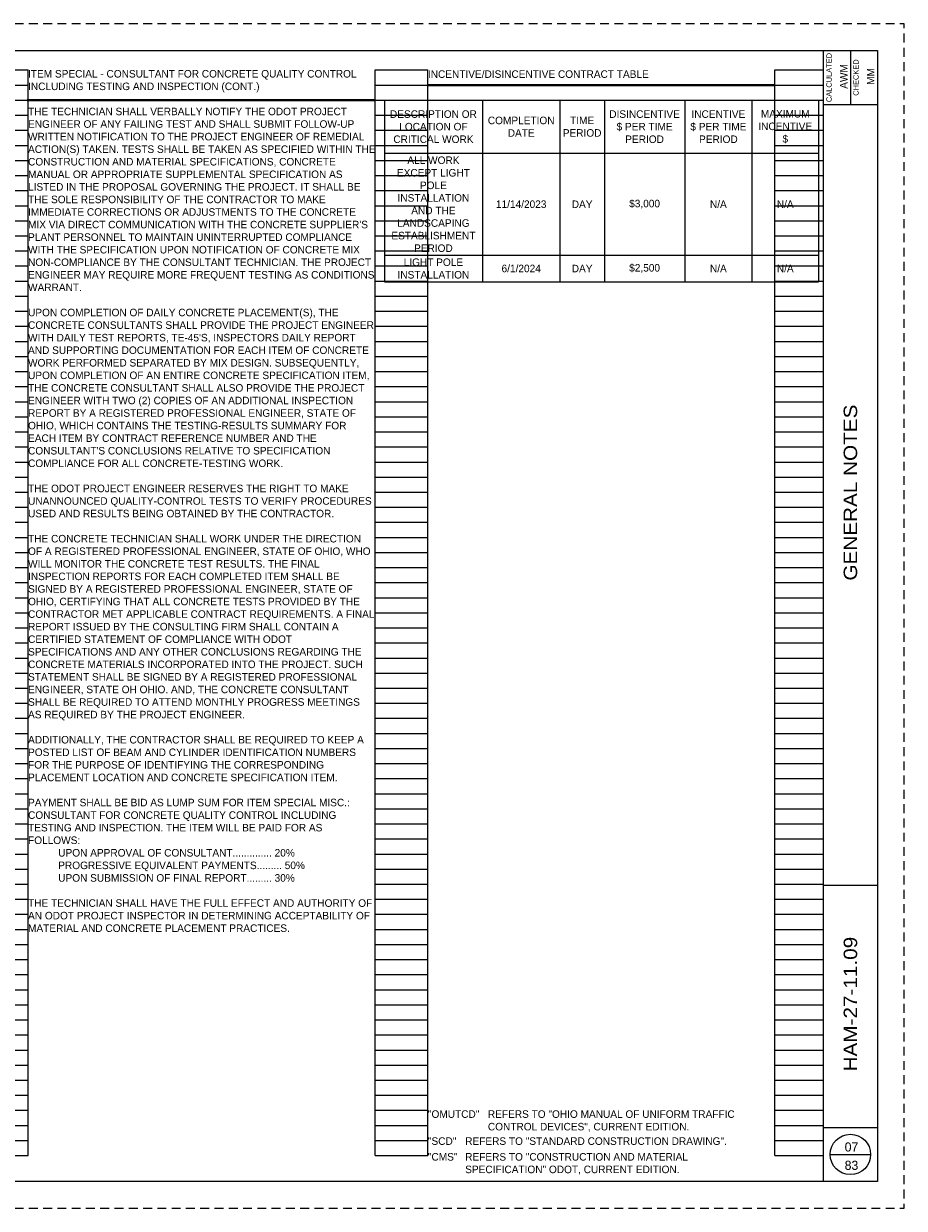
# Paper-space layout '113851GN002' of a CAD drawing. Header units: feet. Extents: x 0 to 34, y 0 to 22.
# Tile 2 of 2: x 17.7 to 34, y 0 to 22. Entities that reach past the tile are written whole.
import ezdxf
from ezdxf.enums import TextEntityAlignment as Align

# ---------------------------------------------------------------- set-up
doc = ezdxf.new("R2010")
doc.units = ezdxf.units.FT
doc.header["$MEASUREMENT"] = 0
doc.linetypes.add('OhDOT_USTN3', pattern=[0.22, 0.165, -0.055])
doc.layers.add('0_Mview', color=7, linetype='Continuous', plot=False)
for name, color, linetype in [('SH_Border', 7, 'Continuous'), ('SH_Cut_Line', 7, 'OhDOT_USTN3'), ('SH_Data', 7, 'Continuous'), ('SH_Text', 7, 'Continuous')]:
    doc.layers.add(name, color=color, linetype=linetype)
doc.styles.add('Font 70-Main Title', font='txt', dxfattribs={"width": 1.15, "height": 0.25})
doc.styles.add('Slanted-Normal', font='font31.shx', dxfattribs={"height": 0.14})
doc.styles.add('Straight-Normal', font='font30.shx', dxfattribs={"height": 0.14})
doc.styles.add('Straight-Sub Title', font='font30.shx', dxfattribs={"height": 0.17})
doc.styles.add('Style-font31', font='font31.shx')

# ---------------------------------------------------------------- blocks, each defined once
blk = doc.blocks.new('BLKWO')
at = {"layer": 'SH_Border', "color": 7, "linetype": 'Continuous'}
for p, q in [((32.5, 0.5), (32.5, 21.5)), ((33, 21.5), (33, 20.5)), ((32.5, 20.5), (33.5, 20.5)), ((32.5, 6), (33.5, 6)), ((32.5, 1.5), (33.5, 1.5))]:
    blk.add_line(p, q, dxfattribs=at)
at = {"layer": 'SH_Border', "color": 7, "linetype": 'Continuous', "flags": 128}
blk.add_lwpolyline([(2, 21.5), (33.5, 21.5), (33.5, 0.5), (2, 0.5), (2, 21.5)], close=True, dxfattribs=at)
at = {"layer": 'SH_Cut_Line', "color": 7, "linetype": 'OhDOT_USTN3', "flags": 128}
blk.add_lwpolyline([(0, 0), (34, 0), (34, 22), (0, 22), (0, 0)], close=True, dxfattribs=at)
at = {"layer": 'SH_Data', "color": 7, "linetype": 'Continuous'}
blk.add_line((32.625, 1), (33.375, 1), dxfattribs=at)
blk.add_circle((33, 1), 0.375, dxfattribs=at)
at = {"layer": 'SH_Data', "color": 7, "linetype": 'Continuous', "style": 'Straight-Normal'}
for s, p in [('CALCULATED', (32.553, 21)), ('CHECKED', (33.053, 21))]:
    blk.add_text(s, height=0.1, rotation=90, dxfattribs=at).set_placement(p, align=Align.TOP_CENTER)
at = {"layer": 'SH_Data', "style": 'Straight-Normal'}
for tag, p in [('CALCULATED', (32.989, 21.02)), ('CHECKED', (33.489, 21.02))]:
    blk.add_attdef(tag, text='', height=0.14, rotation=90, dxfattribs=at).set_placement(p, align=Align.BOTTOM_CENTER)
at = {"layer": 'SH_Data', "style": 'Font 70-Main Title', "width": 1.15}
for tag, p in [('TITLEAREA2M', (33, 13.292)), ('TITLEAREA1', (33, 3.792))]:
    blk.add_attdef(tag, text='', height=0.25, rotation=90, dxfattribs=at).set_placement(p, align=Align.MIDDLE_CENTER)
at = {"layer": 'SH_Data', "style": 'Straight-Sub Title'}
for tag, p in [('SHEETNO', (33.02, 1.003)), ('SHEETTOTAL', (33.02, 0.663))]:
    blk.add_attdef(tag, text='', height=0.17, dxfattribs=at).set_placement(p, align=Align.BOTTOM_CENTER)
blk = doc.blocks.new('4COL')
at = {"layer": 'Defpoints', "color": 3, "linetype": 'Continuous'}
for p, q in [((2, 0.98), (2, 21.14)), ((2, 21.14), (2.9, 21.14)), ((2.9, 0.98), (2.9, 21.14)), ((9.34, 0.98), (9.34, 21.14)), ((9.34, 21.14), (10.32, 21.14)), ((10.32, 0.98), (10.32, 21.14)), ((16.76, 0.98), (16.76, 21.14)), ((16.76, 21.14), (17.74, 21.14)), ((17.74, 0.98), (17.74, 21.14)), ((24.18, 0.98), (24.18, 21.14)), ((24.18, 21.14), (25.16, 21.14)), ((25.16, 0.98), (25.16, 21.14)), ((31.6, 0.98), (31.6, 21.14)), ((31.6, 21.14), (32.5, 21.14)), ((32.5, 0.98), (32.5, 21.14)), ((2, 20.86), (2.9, 20.86)), ((9.34, 20.86), (10.32, 20.86)), ((16.76, 20.86), (17.74, 20.86)), ((24.18, 20.86), (25.16, 20.86)), ((31.6, 20.86), (32.5, 20.86)), ((2, 20.58), (2.9, 20.58)), ((9.34, 20.58), (10.32, 20.58)), ((16.76, 20.58), (17.74, 20.58)), ((24.18, 20.58), (25.16, 20.58)), ((31.6, 20.58), (32.5, 20.58)), ((2, 20.3), (2.9, 20.3)), ((9.34, 20.3), (10.32, 20.3)), ((16.76, 20.3), (17.74, 20.3)), ((24.18, 20.3), (25.16, 20.3)), ((31.6, 20.3), (32.5, 20.3)), ((2, 20.02), (2.9, 20.02)), ((9.34, 20.02), (10.32, 20.02)), ((16.76, 20.02), (17.74, 20.02)), ((24.18, 20.02), (25.16, 20.02)), ((31.6, 20.02), (32.5, 20.02)), ((2, 19.74), (2.9, 19.74)), ((9.34, 19.74), (10.32, 19.74)), ((16.76, 19.74), (17.74, 19.74)), ((24.18, 19.74), (25.16, 19.74)), ((31.6, 19.74), (32.5, 19.74)), ((2, 19.46), (2.9, 19.46)), ((9.34, 19.46), (10.32, 19.46)), ((16.76, 19.46), (17.74, 19.46)), ((24.18, 19.46), (25.16, 19.46)), ((31.6, 19.46), (32.5, 19.46)), ((2, 19.18), (2.9, 19.18)), ((9.34, 19.18), (10.32, 19.18)), ((16.76, 19.18), (17.74, 19.18)), ((24.18, 19.18), (25.16, 19.18)), ((31.6, 19.18), (32.5, 19.18)), ((2, 18.9), (2.9, 18.9)), ((9.34, 18.9), (10.32, 18.9)), ((16.76, 18.9), (17.74, 18.9)), ((24.18, 18.9), (25.16, 18.9)), ((31.6, 18.9), (32.5, 18.9)), ((2, 18.62), (2.9, 18.62)), ((9.34, 18.62), (10.32, 18.62)), ((16.76, 18.62), (17.74, 18.62)), ((24.18, 18.62), (25.16, 18.62)), ((31.6, 18.62), (32.5, 18.62)), ((2, 18.34), (2.9, 18.34)), ((9.34, 18.34), (10.32, 18.34)), ((16.76, 18.34), (17.74, 18.34)), ((24.18, 18.34), (25.16, 18.34)), ((31.6, 18.34), (32.5, 18.34)), ((2, 18.06), (2.9, 18.06)), ((9.34, 18.06), (10.32, 18.06)), ((16.76, 18.06), (17.74, 18.06)), ((24.18, 18.06), (25.16, 18.06)), ((31.6, 18.06), (32.5, 18.06)), ((2, 17.78), (2.9, 17.78)), ((9.34, 17.78), (10.32, 17.78)), ((16.76, 17.78), (17.74, 17.78)), ((24.18, 17.78), (25.16, 17.78)), ((31.6, 17.78), (32.5, 17.78)), ((2, 17.5), (2.9, 17.5)), ((9.34, 17.5), (10.32, 17.5)), ((16.76, 17.5), (17.74, 17.5)), ((24.18, 17.5), (25.16, 17.5)), ((31.6, 17.5), (32.5, 17.5)), ((2, 17.22), (2.9, 17.22)), ((9.34, 17.22), (10.32, 17.22)), ((16.76, 17.22), (17.74, 17.22)), ((24.18, 17.22), (25.16, 17.22)), ((31.6, 17.22), (32.5, 17.22)), ((2, 16.94), (2.9, 16.94)), ((9.34, 16.94), (10.32, 16.94)), ((16.76, 16.94), (17.74, 16.94)), ((24.18, 16.94), (25.16, 16.94)), ((31.6, 16.94), (32.5, 16.94)), ((2, 16.66), (2.9, 16.66)), ((9.34, 16.66), (10.32, 16.66)), ((16.76, 16.66), (17.74, 16.66)), ((24.18, 16.66), (25.16, 16.66)), ((31.6, 16.66), (32.5, 16.66)), ((2, 16.38), (2.9, 16.38)), ((9.34, 16.38), (10.32, 16.38)), ((16.76, 16.38), (17.74, 16.38)), ((24.18, 16.38), (25.16, 16.38)), ((31.6, 16.38), (32.5, 16.38)), ((2, 16.1), (2.9, 16.1)), ((9.34, 16.1), (10.32, 16.1)), ((16.76, 16.1), (17.74, 16.1)), ((24.18, 16.1), (25.16, 16.1)), ((31.6, 16.1), (32.5, 16.1)), ((2, 15.82), (2.9, 15.82)), ((9.34, 15.82), (10.32, 15.82)), ((16.76, 15.82), (17.74, 15.82)), ((24.18, 15.82), (25.16, 15.82)), ((31.6, 15.82), (32.5, 15.82)), ((2, 15.54), (2.9, 15.54)), ((9.34, 15.54), (10.32, 15.54)), ((16.76, 15.54), (17.74, 15.54)), ((24.18, 15.54), (25.16, 15.54)), ((31.6, 15.54), (32.5, 15.54)), ((2, 15.26), (2.9, 15.26)), ((9.34, 15.26), (10.32, 15.26)), ((16.76, 15.26), (17.74, 15.26)), ((24.18, 15.26), (25.16, 15.26)), ((31.6, 15.26), (32.5, 15.26)), ((2, 14.98), (2.9, 14.98)), ((9.34, 14.98), (10.32, 14.98)), ((16.76, 14.98), (17.74, 14.98)), ((24.18, 14.98), (25.16, 14.98)), ((31.6, 14.98), (32.5, 14.98)), ((2, 14.7), (2.9, 14.7)), ((9.34, 14.7), (10.32, 14.7)), ((16.76, 14.7), (17.74, 14.7)), ((24.18, 14.7), (25.16, 14.7)), ((31.6, 14.7), (32.5, 14.7)), ((2, 14.42), (2.9, 14.42)), ((9.34, 14.42), (10.32, 14.42)), ((16.76, 14.42), (17.74, 14.42)), ((24.18, 14.42), (25.16, 14.42)), ((31.6, 14.42), (32.5, 14.42)), ((2, 14.14), (2.9, 14.14)), ((9.34, 14.14), (10.32, 14.14)), ((16.76, 14.14), (17.74, 14.14)), ((24.18, 14.14), (25.16, 14.14)), ((31.6, 14.14), (32.5, 14.14)), ((2, 13.86), (2.9, 13.86)), ((9.34, 13.86), (10.32, 13.86)), ((16.76, 13.86), (17.74, 13.86)), ((24.18, 13.86), (25.16, 13.86)), ((31.6, 13.86), (32.5, 13.86)), ((2, 13.58), (2.9, 13.58)), ((9.34, 13.58), (10.32, 13.58)), ((16.76, 13.58), (17.74, 13.58)), ((24.18, 13.58), (25.16, 13.58)), ((31.6, 13.58), (32.5, 13.58)), ((2, 13.3), (2.9, 13.3)), ((9.34, 13.3), (10.32, 13.3)), ((16.76, 13.3), (17.74, 13.3)), ((24.18, 13.3), (25.16, 13.3)), ((31.6, 13.3), (32.5, 13.3)), ((2, 13.02), (2.9, 13.02)), ((9.34, 13.02), (10.32, 13.02)), ((16.76, 13.02), (17.74, 13.02)), ((24.18, 13.02), (25.16, 13.02)), ((31.6, 13.02), (32.5, 13.02)), ((2, 12.74), (2.9, 12.74)), ((9.34, 12.74), (10.32, 12.74)), ((16.76, 12.74), (17.74, 12.74)), ((24.18, 12.74), (25.16, 12.74)), ((31.6, 12.74), (32.5, 12.74)), ((2, 12.46), (2.9, 12.46)), ((9.34, 12.46), (10.32, 12.46)), ((16.76, 12.46), (17.74, 12.46)), ((24.18, 12.46), (25.16, 12.46)), ((31.6, 12.46), (32.5, 12.46)), ((2, 12.18), (2.9, 12.18)), ((9.34, 12.18), (10.32, 12.18)), ((16.76, 12.18), (17.74, 12.18)), ((24.18, 12.18), (25.16, 12.18)), ((31.6, 12.18), (32.5, 12.18)), ((2, 11.9), (2.9, 11.9)), ((9.34, 11.9), (10.32, 11.9)), ((16.76, 11.9), (17.74, 11.9)), ((24.18, 11.9), (25.16, 11.9)), ((31.6, 11.9), (32.5, 11.9)), ((2, 11.62), (2.9, 11.62)), ((9.34, 11.62), (10.32, 11.62)), ((16.76, 11.62), (17.74, 11.62)), ((24.18, 11.62), (25.16, 11.62)), ((31.6, 11.62), (32.5, 11.62)), ((2, 11.34), (2.9, 11.34)), ((9.34, 11.34), (10.32, 11.34)), ((16.76, 11.34), (17.74, 11.34)), ((24.18, 11.34), (25.16, 11.34)), ((31.6, 11.34), (32.5, 11.34)), ((2, 11.06), (2.9, 11.06)), ((9.34, 11.06), (10.32, 11.06)), ((16.76, 11.06), (17.74, 11.06)), ((24.18, 11.06), (25.16, 11.06)), ((31.6, 11.06), (32.5, 11.06)), ((2, 10.78), (2.9, 10.78)), ((9.34, 10.78), (10.32, 10.78)), ((16.76, 10.78), (17.74, 10.78)), ((24.18, 10.78), (25.16, 10.78)), ((31.6, 10.78), (32.5, 10.78)), ((2, 10.5), (2.9, 10.5)), ((9.34, 10.5), (10.32, 10.5)), ((16.76, 10.5), (17.74, 10.5)), ((24.18, 10.5), (25.16, 10.5)), ((31.6, 10.5), (32.5, 10.5)), ((2, 10.22), (2.9, 10.22)), ((9.34, 10.22), (10.32, 10.22)), ((16.76, 10.22), (17.74, 10.22)), ((24.18, 10.22), (25.16, 10.22)), ((31.6, 10.22), (32.5, 10.22)), ((2, 9.94), (2.9, 9.94)), ((9.34, 9.94), (10.32, 9.94)), ((16.76, 9.94), (17.74, 9.94)), ((24.18, 9.94), (25.16, 9.94)), ((31.6, 9.94), (32.5, 9.94)), ((2, 9.66), (2.9, 9.66)), ((9.34, 9.66), (10.32, 9.66)), ((16.76, 9.66), (17.74, 9.66)), ((24.18, 9.66), (25.16, 9.66)), ((31.6, 9.66), (32.5, 9.66)), ((2, 9.38), (2.9, 9.38)), ((9.34, 9.38), (10.32, 9.38)), ((16.76, 9.38), (17.74, 9.38)), ((24.18, 9.38), (25.16, 9.38)), ((31.6, 9.38), (32.5, 9.38)), ((2, 9.1), (2.9, 9.1)), ((9.34, 9.1), (10.32, 9.1)), ((16.76, 9.1), (17.74, 9.1)), ((24.18, 9.1), (25.16, 9.1)), ((31.6, 9.1), (32.5, 9.1)), ((2, 8.82), (2.9, 8.82)), ((9.34, 8.82), (10.32, 8.82)), ((16.76, 8.82), (17.74, 8.82)), ((24.18, 8.82), (25.16, 8.82)), ((31.6, 8.82), (32.5, 8.82)), ((2, 8.54), (2.9, 8.54)), ((9.34, 8.54), (10.32, 8.54)), ((16.76, 8.54), (17.74, 8.54)), ((24.18, 8.54), (25.16, 8.54)), ((31.6, 8.54), (32.5, 8.54)), ((2, 8.26), (2.9, 8.26)), ((9.34, 8.26), (10.32, 8.26)), ((16.76, 8.26), (17.74, 8.26)), ((24.18, 8.26), (25.16, 8.26)), ((31.6, 8.26), (32.5, 8.26)), ((2, 7.98), (2.9, 7.98)), ((9.34, 7.98), (10.32, 7.98)), ((16.76, 7.98), (17.74, 7.98)), ((24.18, 7.98), (25.16, 7.98)), ((31.6, 7.98), (32.5, 7.98)), ((2, 7.7), (2.9, 7.7)), ((9.34, 7.7), (10.32, 7.7)), ((16.76, 7.7), (17.74, 7.7)), ((24.18, 7.7), (25.16, 7.7)), ((31.6, 7.7), (32.5, 7.7)), ((2, 7.42), (2.9, 7.42)), ((9.34, 7.42), (10.32, 7.42)), ((16.76, 7.42), (17.74, 7.42)), ((24.18, 7.42), (25.16, 7.42)), ((31.6, 7.42), (32.5, 7.42)), ((2, 7.14), (2.9, 7.14)), ((9.34, 7.14), (10.32, 7.14)), ((16.76, 7.14), (17.74, 7.14)), ((24.18, 7.14), (25.16, 7.14)), ((31.6, 7.14), (32.5, 7.14)), ((2, 6.86), (2.9, 6.86)), ((9.34, 6.86), (10.32, 6.86)), ((16.76, 6.86), (17.74, 6.86)), ((24.18, 6.86), (25.16, 6.86)), ((31.6, 6.86), (32.5, 6.86)), ((2, 6.58), (2.9, 6.58)), ((9.34, 6.58), (10.32, 6.58)), ((16.76, 6.58), (17.74, 6.58)), ((24.18, 6.58), (25.16, 6.58)), ((31.6, 6.58), (32.5, 6.58)), ((2, 6.3), (2.9, 6.3)), ((9.34, 6.3), (10.32, 6.3)), ((16.76, 6.3), (17.74, 6.3)), ((24.18, 6.3), (25.16, 6.3)), ((31.6, 6.3), (32.5, 6.3)), ((2, 6.02), (2.9, 6.02)), ((9.34, 6.02), (10.32, 6.02)), ((16.76, 6.02), (17.74, 6.02)), ((24.18, 6.02), (25.16, 6.02)), ((31.6, 6.02), (32.5, 6.02)), ((2, 5.74), (2.9, 5.74)), ((9.34, 5.74), (10.32, 5.74)), ((16.76, 5.74), (17.74, 5.74)), ((24.18, 5.74), (25.16, 5.74)), ((31.6, 5.74), (32.5, 5.74)), ((2, 5.46), (2.9, 5.46)), ((9.34, 5.46), (10.32, 5.46)), ((16.76, 5.46), (17.74, 5.46)), ((24.18, 5.46), (25.16, 5.46)), ((31.6, 5.46), (32.5, 5.46)), ((2, 5.18), (2.9, 5.18)), ((9.34, 5.18), (10.32, 5.18)), ((16.76, 5.18), (17.74, 5.18)), ((24.18, 5.18), (25.16, 5.18)), ((31.6, 5.18), (32.5, 5.18)), ((2, 4.9), (2.9, 4.9)), ((9.34, 4.9), (10.32, 4.9)), ((16.76, 4.9), (17.74, 4.9)), ((24.18, 4.9), (25.16, 4.9)), ((31.6, 4.9), (32.5, 4.9)), ((2, 4.62), (2.9, 4.62)), ((9.34, 4.62), (10.32, 4.62)), ((16.76, 4.62), (17.74, 4.62)), ((24.18, 4.62), (25.16, 4.62)), ((31.6, 4.62), (32.5, 4.62)), ((2, 4.34), (2.9, 4.34)), ((9.34, 4.34), (10.32, 4.34)), ((16.76, 4.34), (17.74, 4.34)), ((24.18, 4.34), (25.16, 4.34)), ((31.6, 4.34), (32.5, 4.34)), ((2, 4.06), (2.9, 4.06)), ((9.34, 4.06), (10.32, 4.06)), ((16.76, 4.06), (17.74, 4.06)), ((24.18, 4.06), (25.16, 4.06)), ((31.6, 4.06), (32.5, 4.06)), ((2, 3.78), (2.9, 3.78)), ((9.34, 3.78), (10.32, 3.78)), ((16.76, 3.78), (17.74, 3.78)), ((24.18, 3.78), (25.16, 3.78)), ((31.6, 3.78), (32.5, 3.78)), ((2, 3.5), (2.9, 3.5)), ((9.34, 3.5), (10.32, 3.5)), ((16.76, 3.5), (17.74, 3.5)), ((24.18, 3.5), (25.16, 3.5)), ((31.6, 3.5), (32.5, 3.5)), ((2, 3.22), (2.9, 3.22)), ((9.34, 3.22), (10.32, 3.22)), ((16.76, 3.22), (17.74, 3.22)), ((24.18, 3.22), (25.16, 3.22)), ((31.6, 3.22), (32.5, 3.22)), ((2, 2.94), (2.9, 2.94)), ((9.34, 2.94), (10.32, 2.94)), ((16.76, 2.94), (17.74, 2.94)), ((24.18, 2.94), (25.16, 2.94)), ((31.6, 2.94), (32.5, 2.94)), ((2, 2.66), (2.9, 2.66)), ((9.34, 2.66), (10.32, 2.66)), ((16.76, 2.66), (17.74, 2.66)), ((24.18, 2.66), (25.16, 2.66)), ((31.6, 2.66), (32.5, 2.66)), ((2, 2.38), (2.9, 2.38)), ((9.34, 2.38), (10.32, 2.38)), ((16.76, 2.38), (17.74, 2.38)), ((24.18, 2.38), (25.16, 2.38)), ((31.6, 2.38), (32.5, 2.38)), ((2, 2.1), (2.9, 2.1)), ((9.34, 2.1), (10.32, 2.1)), ((16.76, 2.1), (17.74, 2.1)), ((24.18, 2.1), (25.16, 2.1)), ((31.6, 2.1), (32.5, 2.1)), ((2, 1.82), (2.9, 1.82)), ((9.34, 1.82), (10.32, 1.82)), ((16.76, 1.82), (17.74, 1.82)), ((24.18, 1.82), (25.16, 1.82)), ((31.6, 1.82), (32.5, 1.82)), ((2, 1.54), (2.9, 1.54)), ((9.34, 1.54), (10.32, 1.54)), ((16.76, 1.54), (17.74, 1.54)), ((24.18, 1.54), (25.16, 1.54)), ((31.6, 1.54), (32.5, 1.54)), ((2, 1.26), (2.9, 1.26)), ((9.34, 1.26), (10.32, 1.26)), ((16.76, 1.26), (17.74, 1.26)), ((24.18, 1.26), (25.16, 1.26)), ((31.6, 1.26), (32.5, 1.26)), ((2, 0.98), (2.9, 0.98)), ((9.34, 0.98), (10.32, 0.98)), ((16.76, 0.98), (17.74, 0.98)), ((24.18, 0.98), (25.16, 0.98)), ((31.6, 0.98), (32.5, 0.98))]:
    blk.add_line(p, q, dxfattribs=at)
blk.add_point((0, 0), dxfattribs=at)
blk = doc.blocks.new('*T892')
at = {"color": 0, "linetype": 'ByBlock', "lineweight": -2, "transparency": 16777216}
for p, q in [((0, 0), (8.056, 0)), ((0, 0), (0, -3.373)), ((1.821, 0), (1.821, -3.373)), ((3.256, 0), (3.256, -3.373)), ((4.083, 0), (4.083, -3.373)), ((5.575, 0), (5.575, -3.373)), ((6.822, 0), (6.822, -3.373)), ((8.056, 0), (8.056, -3.373)), ((0, -0.987), (8.056, -0.987)), ((0, -2.88), (8.056, -2.88)), ((0, -3.373), (8.056, -3.373))]:
    blk.add_line(p, q, dxfattribs=at)
at = {"color": 0, "transparency": 16777216, "char_height": 0.14, "attachment_point": 5, "style": 'Slanted-Normal'}
for s, insert, width in [('DESCRIPTION OR LOCATION OF CRITICAL WORK', (0.91, -0.493), 1.70083), ('DISINCENTIVE $ PER TIME PERIOD', (4.829, -0.493), 1.37144), ('INCENTIVE $ PER TIME PERIOD', (6.198, -0.493), 1.12704), ('COMPLETION DATE', (2.539, -0.493), 1.31542), ('TIME PERIOD', (3.67, -0.493), 0.70719), ('MAXIMUM INCENTIVE $', (7.439, -0.493), 1.11451), ('ALL WORK EXCEPT LIGHT POLE INSTALLATION AND THE LANDSCAPING ESTABLISHMENT PERIOD', (0.91, -1.933), 1.70083), ('11/14/2023', (2.539, -1.933), 1.31542), ('DAY', (3.67, -1.933), 0.70719), ('$3,000', (4.829, -1.933), 1.37144), ('N/A', (6.198, -1.933), 1.12704), ('N/A', (7.439, -1.933), 1.11451), ('LIGHT POLE INSTALLATION', (0.91, -3.127), 1.70083), ('6/1/2024', (2.539, -3.127), 1.31542), ('DAY', (3.67, -3.127), 0.70719), ('$2,500', (4.829, -3.127), 1.37144), ('N/A', (6.198, -3.127), 1.12704), ('N/A', (7.439, -3.127), 1.11451)]:
    blk.add_mtext(s, dxfattribs=dict(at, insert=insert, width=width))

psp = doc.layouts.new('113851GN002')

# ---------------------------------------------------------------- linework, layer by layer
at = {"layer": 'SH_Text', "linetype": 'Continuous', "lineweight": 40}
for p, q in [((25.16, 20.86), (31.6, 20.86)), ((17.724, 20.58), (24.164, 20.58))]:
    psp.add_line(p, q, dxfattribs=at)

# ---------------------------------------------------------------- block references
psp.add_blockref('*T892', (24.352, 20.58))
at = {"layer": '0_Mview'}
psp.add_blockref('4COL', (0, 0), dxfattribs=at)
at = {"layer": 'SH_Border'}
psp.add_blockref('BLKWO', (0, 0), dxfattribs=at).add_auto_attribs({'CHECKED': 'MM', 'CALCULATED': 'AWM', 'TITLEAREA2M': 'GENERAL NOTES', 'TITLEAREA1': 'HAM-27-11.09', 'SHEETTOTAL': '83', 'SHEETNO': '07'})

# ---------------------------------------------------------------- texts
at = {"layer": 'SH_Text', "char_height": 0.14, "attachment_point": 1, "line_spacing_factor": 0.999857, "style": 'Style-font31'}
for s, insert, width in [("ITEM SPECIAL - CONSULTANT FOR CONCRETE QUALITY CONTROL INCLUDING TESTING AND INSPECTION (CONT.)\\P\\PTHE TECHNICIAN SHALL VERBALLY NOTIFY THE ODOT PROJECT ENGINEER OF ANY FAILING TEST AND SHALL SUBMIT FOLLOW-UP WRITTEN NOTIFICATION TO THE PROJECT ENGINEER OF REMEDIAL ACTION(S) TAKEN. TESTS SHALL BE TAKEN AS SPECIFIED WITHIN THE CONSTRUCTION AND MATERIAL SPECIFICATIONS, CONCRETE MANUAL OR APPROPRIATE SUPPLEMENTAL SPECIFICATION AS LISTED IN THE PROPOSAL GOVERNING THE PROJECT. IT SHALL BE THE SOLE RESPONSIBILITY OF THE CONTRACTOR TO MAKE IMMEDIATE CORRECTIONS OR ADJUSTMENTS TO THE CONCRETE MIX VIA DIRECT COMMUNICATION WITH THE CONCRETE SUPPLIER'S PLANT PERSONNEL TO MAINTAIN UNINTERRUPTED COMPLIANCE WITH THE SPECIFICATION UPON NOTIFICATION OF CONCRETE MIX NON-COMPLIANCE BY THE CONSULTANT TECHNICIAN. THE PROJECT ENGINEER MAY REQUIRE MORE FREQUENT TESTING AS CONDITIONS WARRANT.\\P\\PUPON COMPLETION OF DAILY CONCRETE PLACEMENT(S), THE CONCRETE CONSULTANTS SHALL PROVIDE THE PROJECT ENGINEER WITH DAILY TEST REPORTS, TE-45'S, INSPECTORS DAILY REPORT AND SUPPORTING DOCUMENTATION FOR EACH ITEM OF CONCRETE WORK PERFORMED SEPARATED BY MIX DESIGN. SUBSEQUENTLY, UPON COMPLETION OF AN ENTIRE CONCRETE SPECIFICATION ITEM, THE CONCRETE CONSULTANT SHALL ALSO PROVIDE THE PROJECT ENGINEER WITH TWO (2) COPIES OF AN ADDITIONAL INSPECTION REPORT BY A REGISTERED PROFESSIONAL ENGINEER, STATE OF OHIO, WHICH CONTAINS THE TESTING-RESULTS SUMMARY FOR EACH ITEM BY CONTRACT REFERENCE NUMBER AND THE CONSULTANT'S CONCLUSIONS RELATIVE TO SPECIFICATION COMPLIANCE FOR ALL CONCRETE-TESTING WORK.\\P\\PTHE ODOT PROJECT ENGINEER RESERVES THE RIGHT TO MAKE UNANNOUNCED QUALITY-CONTROL TESTS TO VERIFY PROCEDURES USED AND RESULTS BEING OBTAINED BY THE CONTRACTOR.\\P\\PTHE CONCRETE TECHNICIAN SHALL WORK UNDER THE DIRECTION OF A REGISTERED PROFESSIONAL ENGINEER, STATE OF OHIO, WHO WILL MONITOR THE CONCRETE TEST RESULTS. THE FINAL INSPECTION REPORTS FOR EACH COMPLETED ITEM SHALL BE SIGNED BY A REGISTERED PROFESSIONAL ENGINEER, STATE OF OHIO, CERTIFYING THAT ALL CONCRETE TESTS PROVIDED BY THE CONTRACTOR MET APPLICABLE CONTRACT REQUIREMENTS. A FINAL REPORT ISSUED BY THE CONSULTING FIRM SHALL CONTAIN A CERTIFIED STATEMENT OF COMPLIANCE WITH ODOT SPECIFICATIONS AND ANY OTHER CONCLUSIONS REGARDING THE CONCRETE MATERIALS INCORPORATED INTO THE PROJECT. SUCH STATEMENT SHALL BE SIGNED BY A REGISTERED PROFESSIONAL ENGINEER, STATE OH OHIO. AND, THE CONCRETE CONSULTANT SHALL BE REQUIRED TO ATTEND MONTHLY PROGRESS MEETINGS AS REQUIRED BY THE PROJECT ENGINEER.\\P\\PADDITIONALLY, THE CONTRACTOR SHALL BE REQUIRED TO KEEP A POSTED LIST OF BEAM AND CYLINDER IDENTIFICATION NUMBERS FOR THE PURPOSE OF IDENTIFYING THE CORRESPONDING PLACEMENT LOCATION AND CONCRETE SPECIFICATION ITEM. \\P\\PPAYMENT SHALL BE BID AS LUMP SUM FOR ITEM SPECIAL MISC.: CONSULTANT FOR CONCRETE QUALITY CONTROL INCLUDING TESTING AND INSPECTION. THE ITEM WILL BE PAID FOR AS FOLLOWS:\\P^IUPON APPROVAL OF CONSULTANT.............. 20%\\P^IPROGRESSIVE EQUIVALENT PAYMENTS......... 50%\\P^IUPON SUBMISSION OF FINAL REPORT......... 30%\\P\\PTHE TECHNICIAN SHALL HAVE THE FULL EFFECT AND AUTHORITY OF AN ODOT PROJECT INSPECTOR IN DETERMINING ACCEPTABILITY OF MATERIAL AND CONCRETE PLACEMENT PRACTICES.", (17.74, 21.14), 6.44), ('INCENTIVE/DISINCENTIVE CONTRACT TABLE', (25.16, 21.134), 7.303)]:
    psp.add_mtext(s, dxfattribs=dict(at, insert=insert, width=width))
at = {"layer": 'SH_Text', "lineweight": 30, "char_height": 0.14, "attachment_point": 1, "line_spacing_factor": 0.999857, "style": 'Style-font31'}
for s, insert in [('"OMUTCD"', (25.16, 1.82)), ('"SCD"', (25.16, 1.318)), ('"CMS"', (25.16, 1.026))]:
    psp.add_mtext(s, dxfattribs=dict(at, insert=insert))
at = {"layer": 'SH_Text', "char_height": 0.14, "attachment_point": 1, "line_spacing_factor": 0.999857, "style": 'Style-font31'}
for s, insert in [('REFERS TO "OHIO MANUAL OF UNIFORM TRAFFIC \\PCONTROL DEVICES", CURRENT EDITION.', (26.273, 1.82)), ('REFERS TO "STANDARD CONSTRUCTION DRAWING".', (25.852, 1.318)), ('REFERS TO "CONSTRUCTION AND MATERIAL \\PSPECIFICATION" ODOT, CURRENT EDITION.', (25.852, 1.026))]:
    psp.add_mtext(s, dxfattribs=dict(at, insert=insert))

doc.saveas('drawing.dxf')
